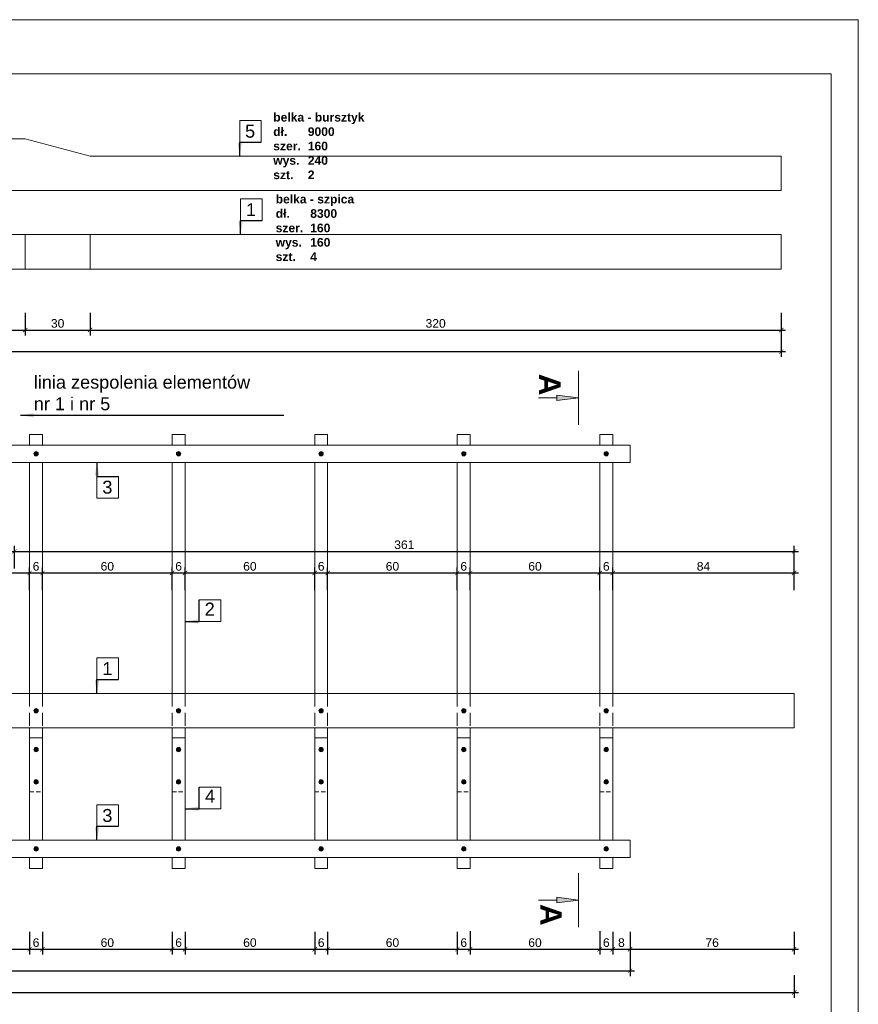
# Model space of a CAD drawing. Header units: millimetres. Extents: x -80660 to 263001, y 590205 to 619905.
# Tile 45 of 64: x 123769 to 127652, y 615344 to 619905. Entities that reach past the tile are written whole.
import ezdxf

# ---------------------------------------------------------------- set-up
doc = ezdxf.new("R2010")
doc.units = ezdxf.units.MM
doc.linetypes.add('DASHEDX2', pattern=[1.5, 1, -0.5])
doc.layers.add('l.c.9', color=3, linetype='Continuous', lineweight=9)
doc.layers.add('l.k.k. 5', color=4, linetype='DASHEDX2', lineweight=5)
doc.styles.add('styl1', font='arial.ttf')
doc.dimstyles.new('stefan', dxfattribs={"dimtxt": 80, "dimasz": 60, "dimexe": 35, "dimexo": 0, "dimgap": 10, "dimtad": 1, "dimdec": 1, "dimlfac": 0.1, "dimtxsty": 'styl1', "dimblk": 'ARCHTICK', "dimcen": 2.5, "dimdle": 25, "dimadec": 0, "dimazin": 0, "dimtfac": 1, "dimtdec": 1, "dimtmove": 0, "dimatfit": 3, "dimfxl": 1, "dimarcsym": 0})
doc.dimstyles.new('stefan - 1', dxfattribs={"dimtxt": 40, "dimasz": 20, "dimexe": 25, "dimexo": 20, "dimgap": 10, "dimtad": 1, "dimdec": 1, "dimlfac": 0.1, "dimtxsty": 'styl1', "dimblk": 'ARCHTICK', "dimcen": 2.5, "dimdle": 20, "dimadec": 0, "dimazin": 0, "dimtfac": 1, "dimtdec": 1, "dimtmove": 0, "dimatfit": 3, "dimfxl": 1, "dimarcsym": 0})

# ---------------------------------------------------------------- blocks, each defined once
blk = doc.blocks.new('_ArchTick')
at = {"color": 0, "const_width": 0.15}
blk.add_lwpolyline([(-0.5, -0.5), (0.5, 0.5)], dxfattribs=at)
blk = doc.blocks.new('*D591')
at = {"layer": 'Defpoints', "color": 0}
for p in [(125794.8, 617342.2), (125194.8, 617242.2), (125794.8, 617242.2)]:
    blk.add_point(p, dxfattribs=at)
at = {"layer": 'l.c.9', "color": 0, "lineweight": -2}
for p, q in [((125194.8, 617262.2), (125194.8, 617367.2)), ((125794.8, 617262.2), (125794.8, 617367.2)), ((125174.8, 617342.2), (125814.8, 617342.2))]:
    blk.add_line(p, q, dxfattribs=at)
at = {"layer": 'l.c.9', "color": 0, "lineweight": -2, "xscale": 20, "yscale": 20, "zscale": 20, "rotation": 180}
blk.add_blockref('_ArchTick', (125194.8, 617342.2), dxfattribs=at)
at = {"layer": 'l.c.9', "color": 0, "lineweight": -2, "xscale": 20, "yscale": 20, "zscale": 20}
blk.add_blockref('_ArchTick', (125794.8, 617342.2), dxfattribs=at)
at = {"layer": 'l.c.9', "color": 0, "insert": (125494.8, 617372.6), "char_height": 40, "attachment_point": 5, "style": 'styl1'}
blk.add_mtext('60', dxfattribs=at)
blk = doc.blocks.new('*D585')
at = {"layer": 'Defpoints', "color": 0}
for p in [(125194.8, 615699.4), (125794.8, 615699.4), (125794.8, 615599.4)]:
    blk.add_point(p, dxfattribs=at)
at = {"layer": 'l.c.9', "color": 0, "lineweight": -2}
for p, q in [((125194.8, 615679.4), (125194.8, 615574.4)), ((125794.8, 615679.4), (125794.8, 615574.4)), ((125174.8, 615599.4), (125814.8, 615599.4))]:
    blk.add_line(p, q, dxfattribs=at)
at = {"layer": 'l.c.9', "color": 0, "lineweight": -2, "xscale": 20, "yscale": 20, "zscale": 20, "rotation": 180}
blk.add_blockref('_ArchTick', (125194.8, 615599.4), dxfattribs=at)
at = {"layer": 'l.c.9', "color": 0, "lineweight": -2, "xscale": 20, "yscale": 20, "zscale": 20}
blk.add_blockref('_ArchTick', (125794.8, 615599.4), dxfattribs=at)
at = {"layer": 'l.c.9', "color": 0, "insert": (125494.8, 615629.8), "char_height": 40, "attachment_point": 5, "style": 'styl1'}
blk.add_mtext('60', dxfattribs=at)
blk = doc.blocks.new('*D529')
at = {"layer": 'Defpoints', "color": 0}
for p in [(124094.8, 618567.3), (127294.8, 618567.3), (127294.8, 618467.3)]:
    blk.add_point(p, dxfattribs=at)
at = {"layer": 'l.c.9', "color": 0, "lineweight": -2}
for p, q in [((124094.8, 618547.3), (124094.8, 618442.3)), ((127294.8, 618547.3), (127294.8, 618442.3)), ((124074.8, 618467.3), (127314.8, 618467.3))]:
    blk.add_line(p, q, dxfattribs=at)
at = {"layer": 'l.c.9', "color": 0, "lineweight": -2, "xscale": 20, "yscale": 20, "zscale": 20, "rotation": 180}
blk.add_blockref('_ArchTick', (124094.8, 618467.3), dxfattribs=at)
at = {"layer": 'l.c.9', "color": 0, "lineweight": -2, "xscale": 20, "yscale": 20, "zscale": 20}
blk.add_blockref('_ArchTick', (127294.8, 618467.3), dxfattribs=at)
at = {"layer": 'l.c.9', "color": 0, "insert": (125694.8, 618497.7), "char_height": 40, "attachment_point": 5, "style": 'styl1'}
blk.add_mtext('320', dxfattribs=at)
blk = doc.blocks.new('*D528')
at = {"layer": 'Defpoints', "color": 0}
for p in [(118294.8, 618467.3), (127294.8, 618467.3), (127294.8, 618367.3)]:
    blk.add_point(p, dxfattribs=at)
at = {"layer": 'l.c.9', "color": 0, "lineweight": -2}
for p, q in [((118294.8, 618447.3), (118294.8, 618342.3)), ((127294.8, 618447.3), (127294.8, 618342.3)), ((118274.8, 618367.3), (127314.8, 618367.3))]:
    blk.add_line(p, q, dxfattribs=at)
at = {"layer": 'l.c.9', "color": 0, "lineweight": -2, "xscale": 20, "yscale": 20, "zscale": 20, "rotation": 180}
blk.add_blockref('_ArchTick', (118294.8, 618367.3), dxfattribs=at)
at = {"layer": 'l.c.9', "color": 0, "lineweight": -2, "xscale": 20, "yscale": 20, "zscale": 20}
blk.add_blockref('_ArchTick', (127294.8, 618367.3), dxfattribs=at)
at = {"layer": 'l.c.9', "color": 0, "insert": (122794.8, 618397.7), "char_height": 40, "attachment_point": 5, "style": 'styl1'}
blk.add_mtext('900', dxfattribs=at)
blk = doc.blocks.new('*D526')
at = {"layer": 'Defpoints', "color": 0}
for p in [(127354.8, 617442.2), (123744.8, 617342.2), (127354.8, 617342.2)]:
    blk.add_point(p, dxfattribs=at)
at = {"layer": 'l.c.9', "color": 0, "lineweight": -2}
for p, q in [((123744.8, 617362.2), (123744.8, 617467.2)), ((127354.8, 617362.2), (127354.8, 617467.2)), ((123724.8, 617442.2), (127374.8, 617442.2))]:
    blk.add_line(p, q, dxfattribs=at)
at = {"layer": 'l.c.9', "color": 0, "lineweight": -2, "xscale": 20, "yscale": 20, "zscale": 20, "rotation": 180}
blk.add_blockref('_ArchTick', (123744.8, 617442.2), dxfattribs=at)
at = {"layer": 'l.c.9', "color": 0, "lineweight": -2, "xscale": 20, "yscale": 20, "zscale": 20}
blk.add_blockref('_ArchTick', (127354.8, 617442.2), dxfattribs=at)
at = {"layer": 'l.c.9', "color": 0, "insert": (125549.8, 617472.6), "char_height": 40, "attachment_point": 5, "style": 'styl1'}
blk.add_mtext('361', dxfattribs=at)
blk = doc.blocks.new('*D524')
at = {"layer": 'Defpoints', "color": 0}
for p in [(119044.8, 615599.4), (126594.8, 615599.4), (126594.8, 615499.4)]:
    blk.add_point(p, dxfattribs=at)
at = {"layer": 'l.c.9', "color": 0, "lineweight": -2}
for p, q in [((119044.8, 615579.4), (119044.8, 615474.4)), ((126594.8, 615579.4), (126594.8, 615474.4)), ((119024.8, 615499.4), (126614.8, 615499.4))]:
    blk.add_line(p, q, dxfattribs=at)
at = {"layer": 'l.c.9', "color": 0, "lineweight": -2, "xscale": 20, "yscale": 20, "zscale": 20, "rotation": 180}
blk.add_blockref('_ArchTick', (119044.8, 615499.4), dxfattribs=at)
at = {"layer": 'l.c.9', "color": 0, "lineweight": -2, "xscale": 20, "yscale": 20, "zscale": 20}
blk.add_blockref('_ArchTick', (126594.8, 615499.4), dxfattribs=at)
at = {"layer": 'l.c.9', "color": 0, "insert": (122819.8, 615529.8), "char_height": 40, "attachment_point": 5, "style": 'styl1'}
blk.add_mtext('755', dxfattribs=at)
blk = doc.blocks.new('*D523')
at = {"layer": 'Defpoints', "color": 0}
for p in [(119044.8, 615499.4), (127354.8, 615499.4), (127354.8, 615399.4)]:
    blk.add_point(p, dxfattribs=at)
at = {"layer": 'l.c.9', "color": 0, "lineweight": -2}
for p, q in [((119044.8, 615479.4), (119044.8, 615374.4)), ((127354.8, 615479.4), (127354.8, 615374.4)), ((119024.8, 615399.4), (127374.8, 615399.4))]:
    blk.add_line(p, q, dxfattribs=at)
at = {"layer": 'l.c.9', "color": 0, "lineweight": -2, "xscale": 20, "yscale": 20, "zscale": 20, "rotation": 180}
blk.add_blockref('_ArchTick', (119044.8, 615399.4), dxfattribs=at)
at = {"layer": 'l.c.9', "color": 0, "lineweight": -2, "xscale": 20, "yscale": 20, "zscale": 20}
blk.add_blockref('_ArchTick', (127354.8, 615399.4), dxfattribs=at)
at = {"layer": 'l.c.9', "color": 0, "insert": (123199.8, 615429.8), "char_height": 40, "attachment_point": 5, "style": 'styl1'}
blk.add_mtext('831', dxfattribs=at)
blk = doc.blocks.new('*D595')
at = {"layer": 'Defpoints', "color": 0}
for p in [(123814.8, 617342.2), (123214.8, 617244.7), (123814.8, 617244.7)]:
    blk.add_point(p, dxfattribs=at)
at = {"layer": 'l.c.9', "color": 0, "lineweight": -2}
for p, q in [((123214.8, 617264.7), (123214.8, 617367.2)), ((123814.8, 617264.7), (123814.8, 617367.2)), ((123194.8, 617342.2), (123834.8, 617342.2))]:
    blk.add_line(p, q, dxfattribs=at)
at = {"layer": 'l.c.9', "color": 0, "lineweight": -2, "xscale": 20, "yscale": 20, "zscale": 20, "rotation": 180}
blk.add_blockref('_ArchTick', (123214.8, 617342.2), dxfattribs=at)
at = {"layer": 'l.c.9', "color": 0, "lineweight": -2, "xscale": 20, "yscale": 20, "zscale": 20}
blk.add_blockref('_ArchTick', (123814.8, 617342.2), dxfattribs=at)
at = {"layer": 'l.c.9', "color": 0, "insert": (123514.8, 617372.6), "char_height": 40, "attachment_point": 5, "style": 'styl1'}
blk.add_mtext('60', dxfattribs=at)
blk = doc.blocks.new('*D594')
at = {"layer": 'Defpoints', "color": 0}
for p in [(124534.8, 617342.2), (124474.8, 617242.2), (124534.8, 617242.2)]:
    blk.add_point(p, dxfattribs=at)
at = {"layer": 'l.c.9', "color": 0, "lineweight": -2}
for p, q in [((124474.8, 617262.2), (124474.8, 617367.2)), ((124534.8, 617262.2), (124534.8, 617367.2)), ((124454.8, 617342.2), (124554.8, 617342.2))]:
    blk.add_line(p, q, dxfattribs=at)
at = {"layer": 'l.c.9', "color": 0, "lineweight": -2, "xscale": 20, "yscale": 20, "zscale": 20, "rotation": 180}
blk.add_blockref('_ArchTick', (124474.8, 617342.2), dxfattribs=at)
at = {"layer": 'l.c.9', "color": 0, "lineweight": -2, "xscale": 20, "yscale": 20, "zscale": 20}
blk.add_blockref('_ArchTick', (124534.8, 617342.2), dxfattribs=at)
at = {"layer": 'l.c.9', "color": 0, "insert": (124504.8, 617372.6), "char_height": 40, "attachment_point": 5, "style": 'styl1'}
blk.add_mtext('6', dxfattribs=at)
blk = doc.blocks.new('*D593')
at = {"layer": 'Defpoints', "color": 0}
for p in [(125134.8, 617342.2), (124534.8, 617242.2), (125134.8, 617242.2)]:
    blk.add_point(p, dxfattribs=at)
at = {"layer": 'l.c.9', "color": 0, "lineweight": -2}
for p, q in [((124534.8, 617262.2), (124534.8, 617367.2)), ((125134.8, 617262.2), (125134.8, 617367.2)), ((124514.8, 617342.2), (125154.8, 617342.2))]:
    blk.add_line(p, q, dxfattribs=at)
at = {"layer": 'l.c.9', "color": 0, "lineweight": -2, "xscale": 20, "yscale": 20, "zscale": 20, "rotation": 180}
blk.add_blockref('_ArchTick', (124534.8, 617342.2), dxfattribs=at)
at = {"layer": 'l.c.9', "color": 0, "lineweight": -2, "xscale": 20, "yscale": 20, "zscale": 20}
blk.add_blockref('_ArchTick', (125134.8, 617342.2), dxfattribs=at)
at = {"layer": 'l.c.9', "color": 0, "insert": (124834.8, 617372.6), "char_height": 40, "attachment_point": 5, "style": 'styl1'}
blk.add_mtext('60', dxfattribs=at)
blk = doc.blocks.new('*D592')
at = {"layer": 'Defpoints', "color": 0}
for p in [(125194.8, 617342.2), (125134.8, 617242.2), (125194.8, 617242.2)]:
    blk.add_point(p, dxfattribs=at)
at = {"layer": 'l.c.9', "color": 0, "lineweight": -2}
for p, q in [((125134.8, 617262.2), (125134.8, 617367.2)), ((125194.8, 617262.2), (125194.8, 617367.2)), ((125114.8, 617342.2), (125214.8, 617342.2))]:
    blk.add_line(p, q, dxfattribs=at)
at = {"layer": 'l.c.9', "color": 0, "lineweight": -2, "xscale": 20, "yscale": 20, "zscale": 20, "rotation": 180}
blk.add_blockref('_ArchTick', (125134.8, 617342.2), dxfattribs=at)
at = {"layer": 'l.c.9', "color": 0, "lineweight": -2, "xscale": 20, "yscale": 20, "zscale": 20}
blk.add_blockref('_ArchTick', (125194.8, 617342.2), dxfattribs=at)
at = {"layer": 'l.c.9', "color": 0, "insert": (125164.8, 617372.6), "char_height": 40, "attachment_point": 5, "style": 'styl1'}
blk.add_mtext('6', dxfattribs=at)
blk = doc.blocks.new('*D588')
at = {"layer": 'Defpoints', "color": 0}
for p in [(124474.8, 615699.4), (124534.8, 615699.4), (124534.8, 615599.4)]:
    blk.add_point(p, dxfattribs=at)
at = {"layer": 'l.c.9', "color": 0, "lineweight": -2}
for p, q in [((124474.8, 615679.4), (124474.8, 615574.4)), ((124534.8, 615679.4), (124534.8, 615574.4)), ((124454.8, 615599.4), (124554.8, 615599.4))]:
    blk.add_line(p, q, dxfattribs=at)
at = {"layer": 'l.c.9', "color": 0, "lineweight": -2, "xscale": 20, "yscale": 20, "zscale": 20, "rotation": 180}
blk.add_blockref('_ArchTick', (124474.8, 615599.4), dxfattribs=at)
at = {"layer": 'l.c.9', "color": 0, "lineweight": -2, "xscale": 20, "yscale": 20, "zscale": 20}
blk.add_blockref('_ArchTick', (124534.8, 615599.4), dxfattribs=at)
at = {"layer": 'l.c.9', "color": 0, "insert": (124504.8, 615629.8), "char_height": 40, "attachment_point": 5, "style": 'styl1'}
blk.add_mtext('6', dxfattribs=at)
blk = doc.blocks.new('*D587')
at = {"layer": 'Defpoints', "color": 0}
for p in [(124534.8, 615699.4), (125134.8, 615699.4), (125134.8, 615599.4)]:
    blk.add_point(p, dxfattribs=at)
at = {"layer": 'l.c.9', "color": 0, "lineweight": -2}
for p, q in [((124534.8, 615679.4), (124534.8, 615574.4)), ((125134.8, 615679.4), (125134.8, 615574.4)), ((124514.8, 615599.4), (125154.8, 615599.4))]:
    blk.add_line(p, q, dxfattribs=at)
at = {"layer": 'l.c.9', "color": 0, "lineweight": -2, "xscale": 20, "yscale": 20, "zscale": 20, "rotation": 180}
blk.add_blockref('_ArchTick', (124534.8, 615599.4), dxfattribs=at)
at = {"layer": 'l.c.9', "color": 0, "lineweight": -2, "xscale": 20, "yscale": 20, "zscale": 20}
blk.add_blockref('_ArchTick', (125134.8, 615599.4), dxfattribs=at)
at = {"layer": 'l.c.9', "color": 0, "insert": (124834.8, 615629.8), "char_height": 40, "attachment_point": 5, "style": 'styl1'}
blk.add_mtext('60', dxfattribs=at)
blk = doc.blocks.new('*D586')
at = {"layer": 'Defpoints', "color": 0}
for p in [(125134.8, 615699.4), (125194.8, 615699.4), (125194.8, 615599.4)]:
    blk.add_point(p, dxfattribs=at)
at = {"layer": 'l.c.9', "color": 0, "lineweight": -2}
for p, q in [((125134.8, 615679.4), (125134.8, 615574.4)), ((125194.8, 615679.4), (125194.8, 615574.4)), ((125114.8, 615599.4), (125214.8, 615599.4))]:
    blk.add_line(p, q, dxfattribs=at)
at = {"layer": 'l.c.9', "color": 0, "lineweight": -2, "xscale": 20, "yscale": 20, "zscale": 20, "rotation": 180}
blk.add_blockref('_ArchTick', (125134.8, 615599.4), dxfattribs=at)
at = {"layer": 'l.c.9', "color": 0, "lineweight": -2, "xscale": 20, "yscale": 20, "zscale": 20}
blk.add_blockref('_ArchTick', (125194.8, 615599.4), dxfattribs=at)
at = {"layer": 'l.c.9', "color": 0, "insert": (125164.8, 615629.8), "char_height": 40, "attachment_point": 5, "style": 'styl1'}
blk.add_mtext('6', dxfattribs=at)
blk = doc.blocks.new('*D580')
at = {"layer": 'Defpoints', "color": 0}
for p in [(121794.8, 618567.3), (123794.8, 618567.3), (123794.8, 618467.3)]:
    blk.add_point(p, dxfattribs=at)
at = {"layer": 'l.c.9', "color": 0, "lineweight": -2}
for p, q in [((121794.8, 618547.3), (121794.8, 618442.3)), ((123794.8, 618547.3), (123794.8, 618442.3)), ((121774.8, 618467.3), (123814.8, 618467.3))]:
    blk.add_line(p, q, dxfattribs=at)
at = {"layer": 'l.c.9', "color": 0, "lineweight": -2, "xscale": 20, "yscale": 20, "zscale": 20, "rotation": 180}
blk.add_blockref('_ArchTick', (121794.8, 618467.3), dxfattribs=at)
at = {"layer": 'l.c.9', "color": 0, "lineweight": -2, "xscale": 20, "yscale": 20, "zscale": 20}
blk.add_blockref('_ArchTick', (123794.8, 618467.3), dxfattribs=at)
at = {"layer": 'l.c.9', "color": 0, "insert": (122794.8, 618497.7), "char_height": 40, "attachment_point": 5, "style": 'styl1'}
blk.add_mtext('200', dxfattribs=at)
blk = doc.blocks.new('*D579')
at = {"layer": 'Defpoints', "color": 0}
for p in [(123794.8, 618567.3), (124094.8, 618567.3), (124094.8, 618467.3)]:
    blk.add_point(p, dxfattribs=at)
at = {"layer": 'l.c.9', "color": 0, "lineweight": -2}
for p, q in [((123794.8, 618547.3), (123794.8, 618442.3)), ((124094.8, 618547.3), (124094.8, 618442.3)), ((123774.8, 618467.3), (124114.8, 618467.3))]:
    blk.add_line(p, q, dxfattribs=at)
at = {"layer": 'l.c.9', "color": 0, "lineweight": -2, "xscale": 20, "yscale": 20, "zscale": 20, "rotation": 180}
blk.add_blockref('_ArchTick', (123794.8, 618467.3), dxfattribs=at)
at = {"layer": 'l.c.9', "color": 0, "lineweight": -2, "xscale": 20, "yscale": 20, "zscale": 20}
blk.add_blockref('_ArchTick', (124094.8, 618467.3), dxfattribs=at)
at = {"layer": 'l.c.9', "color": 0, "insert": (123944.8, 618497.7), "char_height": 40, "attachment_point": 5, "style": 'styl1'}
blk.add_mtext('30', dxfattribs=at)
blk = doc.blocks.new('*D569')
at = {"layer": 'Defpoints', "color": 0}
for p in [(123874.8, 617342.2), (123814.8, 617242.2), (123874.8, 617242.2)]:
    blk.add_point(p, dxfattribs=at)
at = {"layer": 'l.c.9', "color": 0, "lineweight": -2}
for p, q in [((123814.8, 617262.2), (123814.8, 617367.2)), ((123874.8, 617262.2), (123874.8, 617367.2)), ((123794.8, 617342.2), (123894.8, 617342.2))]:
    blk.add_line(p, q, dxfattribs=at)
at = {"layer": 'l.c.9', "color": 0, "lineweight": -2, "xscale": 20, "yscale": 20, "zscale": 20, "rotation": 180}
blk.add_blockref('_ArchTick', (123814.8, 617342.2), dxfattribs=at)
at = {"layer": 'l.c.9', "color": 0, "lineweight": -2, "xscale": 20, "yscale": 20, "zscale": 20}
blk.add_blockref('_ArchTick', (123874.8, 617342.2), dxfattribs=at)
at = {"layer": 'l.c.9', "color": 0, "insert": (123844.8, 617372.6), "char_height": 40, "attachment_point": 5, "style": 'styl1'}
blk.add_mtext('6', dxfattribs=at)
blk = doc.blocks.new('*D561')
at = {"layer": 'Defpoints', "color": 0}
for p in [(123214.8, 615699.4), (123814.8, 615699.4), (123814.8, 615599.4)]:
    blk.add_point(p, dxfattribs=at)
at = {"layer": 'l.c.9', "color": 0, "lineweight": -2}
for p, q in [((123214.8, 615679.4), (123214.8, 615574.4)), ((123814.8, 615679.4), (123814.8, 615574.4)), ((123194.8, 615599.4), (123834.8, 615599.4))]:
    blk.add_line(p, q, dxfattribs=at)
at = {"layer": 'l.c.9', "color": 0, "lineweight": -2, "xscale": 20, "yscale": 20, "zscale": 20, "rotation": 180}
blk.add_blockref('_ArchTick', (123214.8, 615599.4), dxfattribs=at)
at = {"layer": 'l.c.9', "color": 0, "lineweight": -2, "xscale": 20, "yscale": 20, "zscale": 20}
blk.add_blockref('_ArchTick', (123814.8, 615599.4), dxfattribs=at)
at = {"layer": 'l.c.9', "color": 0, "insert": (123514.8, 615629.8), "char_height": 40, "attachment_point": 5, "style": 'styl1'}
blk.add_mtext('60', dxfattribs=at)
blk = doc.blocks.new('*D560')
at = {"layer": 'Defpoints', "color": 0}
for p in [(123814.8, 615699.4), (123874.8, 615699.4), (123874.8, 615599.4)]:
    blk.add_point(p, dxfattribs=at)
at = {"layer": 'l.c.9', "color": 0, "lineweight": -2}
for p, q in [((123814.8, 615679.4), (123814.8, 615574.4)), ((123874.8, 615679.4), (123874.8, 615574.4)), ((123794.8, 615599.4), (123894.8, 615599.4))]:
    blk.add_line(p, q, dxfattribs=at)
at = {"layer": 'l.c.9', "color": 0, "lineweight": -2, "xscale": 20, "yscale": 20, "zscale": 20, "rotation": 180}
blk.add_blockref('_ArchTick', (123814.8, 615599.4), dxfattribs=at)
at = {"layer": 'l.c.9', "color": 0, "lineweight": -2, "xscale": 20, "yscale": 20, "zscale": 20}
blk.add_blockref('_ArchTick', (123874.8, 615599.4), dxfattribs=at)
at = {"layer": 'l.c.9', "color": 0, "insert": (123844.8, 615629.8), "char_height": 40, "attachment_point": 5, "style": 'styl1'}
blk.add_mtext('6', dxfattribs=at)
blk = doc.blocks.new('*D527')
at = {"layer": 'Defpoints', "color": 0}
for p in [(124474.8, 617342.2), (123874.8, 617242.2), (124474.8, 617242.2)]:
    blk.add_point(p, dxfattribs=at)
at = {"layer": 'l.c.9', "color": 0, "lineweight": -2}
for p, q in [((123874.8, 617262.2), (123874.8, 617367.2)), ((124474.8, 617262.2), (124474.8, 617367.2)), ((123854.8, 617342.2), (124494.8, 617342.2))]:
    blk.add_line(p, q, dxfattribs=at)
at = {"layer": 'l.c.9', "color": 0, "lineweight": -2, "xscale": 20, "yscale": 20, "zscale": 20, "rotation": 180}
blk.add_blockref('_ArchTick', (123874.8, 617342.2), dxfattribs=at)
at = {"layer": 'l.c.9', "color": 0, "lineweight": -2, "xscale": 20, "yscale": 20, "zscale": 20}
blk.add_blockref('_ArchTick', (124474.8, 617342.2), dxfattribs=at)
at = {"layer": 'l.c.9', "color": 0, "insert": (124174.8, 617372.6), "char_height": 40, "attachment_point": 5, "style": 'styl1'}
blk.add_mtext('60', dxfattribs=at)
blk = doc.blocks.new('*D525')
at = {"layer": 'Defpoints', "color": 0}
for p in [(123874.8, 615699.4), (124474.8, 615699.4), (124474.8, 615599.4)]:
    blk.add_point(p, dxfattribs=at)
at = {"layer": 'l.c.9', "color": 0, "lineweight": -2}
for p, q in [((123874.8, 615679.4), (123874.8, 615574.4)), ((124474.8, 615679.4), (124474.8, 615574.4)), ((123854.8, 615599.4), (124494.8, 615599.4))]:
    blk.add_line(p, q, dxfattribs=at)
at = {"layer": 'l.c.9', "color": 0, "lineweight": -2, "xscale": 20, "yscale": 20, "zscale": 20, "rotation": 180}
blk.add_blockref('_ArchTick', (123874.8, 615599.4), dxfattribs=at)
at = {"layer": 'l.c.9', "color": 0, "lineweight": -2, "xscale": 20, "yscale": 20, "zscale": 20}
blk.add_blockref('_ArchTick', (124474.8, 615599.4), dxfattribs=at)
at = {"layer": 'l.c.9', "color": 0, "insert": (124174.8, 615629.8), "char_height": 40, "attachment_point": 5, "style": 'styl1'}
blk.add_mtext('60', dxfattribs=at)
blk = doc.blocks.new('*D590')
at = {"layer": 'Defpoints', "color": 0}
for p in [(125854.8, 617342.2), (125794.8, 617242.2), (125854.8, 617242.2)]:
    blk.add_point(p, dxfattribs=at)
at = {"layer": 'l.c.9', "color": 0, "lineweight": -2}
for p, q in [((125794.8, 617262.2), (125794.8, 617367.2)), ((125854.8, 617262.2), (125854.8, 617367.2)), ((125774.8, 617342.2), (125874.8, 617342.2))]:
    blk.add_line(p, q, dxfattribs=at)
at = {"layer": 'l.c.9', "color": 0, "lineweight": -2, "xscale": 20, "yscale": 20, "zscale": 20, "rotation": 180}
blk.add_blockref('_ArchTick', (125794.8, 617342.2), dxfattribs=at)
at = {"layer": 'l.c.9', "color": 0, "lineweight": -2, "xscale": 20, "yscale": 20, "zscale": 20}
blk.add_blockref('_ArchTick', (125854.8, 617342.2), dxfattribs=at)
at = {"layer": 'l.c.9', "color": 0, "insert": (125824.8, 617372.6), "char_height": 40, "attachment_point": 5, "style": 'styl1'}
blk.add_mtext('6', dxfattribs=at)
blk = doc.blocks.new('*D589')
at = {"layer": 'Defpoints', "color": 0}
for p in [(126454.8, 617342.2), (125854.8, 617242.2), (126454.8, 617242.2)]:
    blk.add_point(p, dxfattribs=at)
at = {"layer": 'l.c.9', "color": 0, "lineweight": -2}
for p, q in [((125854.8, 617262.2), (125854.8, 617367.2)), ((126454.8, 617262.2), (126454.8, 617367.2)), ((125834.8, 617342.2), (126474.8, 617342.2))]:
    blk.add_line(p, q, dxfattribs=at)
at = {"layer": 'l.c.9', "color": 0, "lineweight": -2, "xscale": 20, "yscale": 20, "zscale": 20, "rotation": 180}
blk.add_blockref('_ArchTick', (125854.8, 617342.2), dxfattribs=at)
at = {"layer": 'l.c.9', "color": 0, "lineweight": -2, "xscale": 20, "yscale": 20, "zscale": 20}
blk.add_blockref('_ArchTick', (126454.8, 617342.2), dxfattribs=at)
at = {"layer": 'l.c.9', "color": 0, "insert": (126154.8, 617372.6), "char_height": 40, "attachment_point": 5, "style": 'styl1'}
blk.add_mtext('60', dxfattribs=at)
blk = doc.blocks.new('*D584')
at = {"layer": 'Defpoints', "color": 0}
for p in [(126454.8, 615699.4), (126514.8, 615699.4), (126514.8, 615599.4)]:
    blk.add_point(p, dxfattribs=at)
at = {"layer": 'l.c.9', "color": 0, "lineweight": -2}
for p, q in [((126454.8, 615679.4), (126454.8, 615574.4)), ((126514.8, 615679.4), (126514.8, 615574.4)), ((126434.8, 615599.4), (126534.8, 615599.4))]:
    blk.add_line(p, q, dxfattribs=at)
at = {"layer": 'l.c.9', "color": 0, "lineweight": -2, "xscale": 20, "yscale": 20, "zscale": 20, "rotation": 180}
blk.add_blockref('_ArchTick', (126454.8, 615599.4), dxfattribs=at)
at = {"layer": 'l.c.9', "color": 0, "lineweight": -2, "xscale": 20, "yscale": 20, "zscale": 20}
blk.add_blockref('_ArchTick', (126514.8, 615599.4), dxfattribs=at)
at = {"layer": 'l.c.9', "color": 0, "insert": (126484.8, 615629.8), "char_height": 40, "attachment_point": 5, "style": 'styl1'}
blk.add_mtext('6', dxfattribs=at)
blk = doc.blocks.new('*D583')
at = {"layer": 'Defpoints', "color": 0}
for p in [(126514.8, 615699.4), (126594.8, 615699.4), (126594.8, 615599.4)]:
    blk.add_point(p, dxfattribs=at)
at = {"layer": 'l.c.9', "color": 0, "lineweight": -2}
for p, q in [((126514.8, 615679.4), (126514.8, 615574.4)), ((126594.8, 615679.4), (126594.8, 615574.4)), ((126494.8, 615599.4), (126614.8, 615599.4))]:
    blk.add_line(p, q, dxfattribs=at)
at = {"layer": 'l.c.9', "color": 0, "lineweight": -2, "xscale": 20, "yscale": 20, "zscale": 20, "rotation": 180}
blk.add_blockref('_ArchTick', (126514.8, 615599.4), dxfattribs=at)
at = {"layer": 'l.c.9', "color": 0, "lineweight": -2, "xscale": 20, "yscale": 20, "zscale": 20}
blk.add_blockref('_ArchTick', (126594.8, 615599.4), dxfattribs=at)
at = {"layer": 'l.c.9', "color": 0, "insert": (126554.8, 615629.8), "char_height": 40, "attachment_point": 5, "style": 'styl1'}
blk.add_mtext('8', dxfattribs=at)
blk = doc.blocks.new('*D582')
at = {"layer": 'Defpoints', "color": 0}
for p in [(126594.8, 615699.4), (127354.8, 615699.4), (127354.8, 615599.4)]:
    blk.add_point(p, dxfattribs=at)
at = {"layer": 'l.c.9', "color": 0, "lineweight": -2}
for p, q in [((126594.8, 615679.4), (126594.8, 615574.4)), ((127354.8, 615679.4), (127354.8, 615574.4)), ((126574.8, 615599.4), (127374.8, 615599.4))]:
    blk.add_line(p, q, dxfattribs=at)
at = {"layer": 'l.c.9', "color": 0, "lineweight": -2, "xscale": 20, "yscale": 20, "zscale": 20, "rotation": 180}
blk.add_blockref('_ArchTick', (126594.8, 615599.4), dxfattribs=at)
at = {"layer": 'l.c.9', "color": 0, "lineweight": -2, "xscale": 20, "yscale": 20, "zscale": 20}
blk.add_blockref('_ArchTick', (127354.8, 615599.4), dxfattribs=at)
at = {"layer": 'l.c.9', "color": 0, "insert": (126974.8, 615629.8), "char_height": 40, "attachment_point": 5, "style": 'styl1'}
blk.add_mtext('76', dxfattribs=at)
blk = doc.blocks.new('*D597')
at = {"layer": 'Defpoints', "color": 0}
for p in [(126514.8, 617342.2), (126454.8, 617242.2), (126514.8, 617242.2)]:
    blk.add_point(p, dxfattribs=at)
at = {"layer": 'l.c.9', "color": 0, "lineweight": -2}
for p, q in [((126454.8, 617262.2), (126454.8, 617367.2)), ((126514.8, 617262.2), (126514.8, 617367.2)), ((126434.8, 617342.2), (126534.8, 617342.2))]:
    blk.add_line(p, q, dxfattribs=at)
at = {"layer": 'l.c.9', "color": 0, "lineweight": -2, "xscale": 20, "yscale": 20, "zscale": 20, "rotation": 180}
blk.add_blockref('_ArchTick', (126454.8, 617342.2), dxfattribs=at)
at = {"layer": 'l.c.9', "color": 0, "lineweight": -2, "xscale": 20, "yscale": 20, "zscale": 20}
blk.add_blockref('_ArchTick', (126514.8, 617342.2), dxfattribs=at)
at = {"layer": 'l.c.9', "color": 0, "insert": (126484.8, 617372.6), "char_height": 40, "attachment_point": 5, "style": 'styl1'}
blk.add_mtext('6', dxfattribs=at)
blk = doc.blocks.new('*D598')
at = {"layer": 'Defpoints', "color": 0}
for p in [(125794.8, 615699.4), (125854.8, 615702.3), (125854.8, 615599.4)]:
    blk.add_point(p, dxfattribs=at)
at = {"layer": 'l.c.9', "color": 0, "lineweight": -2}
for p, q in [((125794.8, 615679.4), (125794.8, 615574.4)), ((125854.8, 615682.3), (125854.8, 615574.4)), ((125774.8, 615599.4), (125874.8, 615599.4))]:
    blk.add_line(p, q, dxfattribs=at)
at = {"layer": 'l.c.9', "color": 0, "lineweight": -2, "xscale": 20, "yscale": 20, "zscale": 20, "rotation": 180}
blk.add_blockref('_ArchTick', (125794.8, 615599.4), dxfattribs=at)
at = {"layer": 'l.c.9', "color": 0, "lineweight": -2, "xscale": 20, "yscale": 20, "zscale": 20}
blk.add_blockref('_ArchTick', (125854.8, 615599.4), dxfattribs=at)
at = {"layer": 'l.c.9', "color": 0, "insert": (125824.8, 615629.8), "char_height": 40, "attachment_point": 5, "style": 'styl1'}
blk.add_mtext('6', dxfattribs=at)
blk = doc.blocks.new('*D599')
at = {"layer": 'Defpoints', "color": 0}
for p in [(125854.8, 615702.3), (126454.8, 615702.3), (126454.8, 615599.4)]:
    blk.add_point(p, dxfattribs=at)
at = {"layer": 'l.c.9', "color": 0, "lineweight": -2}
for p, q in [((125854.8, 615682.3), (125854.8, 615574.4)), ((126454.8, 615682.3), (126454.8, 615574.4)), ((125834.8, 615599.4), (126474.8, 615599.4))]:
    blk.add_line(p, q, dxfattribs=at)
at = {"layer": 'l.c.9', "color": 0, "lineweight": -2, "xscale": 20, "yscale": 20, "zscale": 20, "rotation": 180}
blk.add_blockref('_ArchTick', (125854.8, 615599.4), dxfattribs=at)
at = {"layer": 'l.c.9', "color": 0, "lineweight": -2, "xscale": 20, "yscale": 20, "zscale": 20}
blk.add_blockref('_ArchTick', (126454.8, 615599.4), dxfattribs=at)
at = {"layer": 'l.c.9', "color": 0, "insert": (126154.8, 615629.8), "char_height": 40, "attachment_point": 5, "style": 'styl1'}
blk.add_mtext('60', dxfattribs=at)
blk = doc.blocks.new('*D600')
at = {"layer": 'Defpoints', "color": 0}
for p in [(127354.8, 617342.2), (126514.8, 617242.2), (127354.8, 617241.8)]:
    blk.add_point(p, dxfattribs=at)
at = {"layer": 'l.c.9', "color": 0, "lineweight": -2}
for p, q in [((126514.8, 617262.2), (126514.8, 617367.2)), ((127354.8, 617261.8), (127354.8, 617367.2)), ((126494.8, 617342.2), (127374.8, 617342.2))]:
    blk.add_line(p, q, dxfattribs=at)
at = {"layer": 'l.c.9', "color": 0, "lineweight": -2, "xscale": 20, "yscale": 20, "zscale": 20, "rotation": 180}
blk.add_blockref('_ArchTick', (126514.8, 617342.2), dxfattribs=at)
at = {"layer": 'l.c.9', "color": 0, "lineweight": -2, "xscale": 20, "yscale": 20, "zscale": 20}
blk.add_blockref('_ArchTick', (127354.8, 617342.2), dxfattribs=at)
at = {"layer": 'l.c.9', "color": 0, "insert": (126934.8, 617372.6), "char_height": 40, "attachment_point": 5, "style": 'styl1'}
blk.add_mtext('84', dxfattribs=at)

msp = doc.modelspace()

# ---------------------------------------------------------------- hatches: boundary and pattern name
at = {"layer": 'l.c.9'}
for points in [[(126356.64, 618152.69), (126256.64, 618165.19), (126256.64, 618140.19)], [(123834.76, 617894.05, 1), (123854.76, 617894.05, 1)], [(124494.76, 617894.05, 1), (124514.76, 617894.05, 1)], [(125154.76, 617894.05, 1), (125174.76, 617894.05, 1)], [(125814.76, 617894.05, 1), (125834.76, 617894.05, 1)], [(126474.76, 617894.05, 1), (126494.76, 617894.05, 1)], [(123834.76, 616704.05, 1), (123854.76, 616704.05, 1)], [(124494.76, 616704.05, 1), (124514.76, 616704.05, 1)], [(125154.76, 616704.05, 1), (125174.76, 616704.05, 1)], [(125814.76, 616704.05, 1), (125834.76, 616704.05, 1)], [(126474.76, 616704.05, 1), (126494.76, 616704.05, 1)], [(123834.76, 616524.05, 1), (123854.76, 616524.05, 1)], [(124494.76, 616524.05, 1), (124514.76, 616524.05, 1)], [(125154.76, 616524.05, 1), (125174.76, 616524.05, 1)], [(125814.76, 616524.05, 1), (125834.76, 616524.05, 1)], [(126474.76, 616524.05, 1), (126494.76, 616524.05, 1)], [(123834.76, 616374.05, 1), (123854.76, 616374.05, 1)], [(124494.76, 616374.05, 1), (124514.76, 616374.05, 1)], [(125154.76, 616374.05, 1), (125174.76, 616374.05, 1)], [(125814.76, 616374.05, 1), (125834.76, 616374.05, 1)], [(126474.76, 616374.05, 1), (126494.76, 616374.05, 1)], [(123834.76, 616064.05, 1), (123854.76, 616064.05, 1)], [(124494.76, 616064.05, 1), (124514.76, 616064.05, 1)], [(125154.76, 616064.05, 1), (125174.76, 616064.05, 1)], [(125814.76, 616064.05, 1), (125834.76, 616064.05, 1)], [(126474.76, 616064.05, 1), (126494.76, 616064.05, 1)], [(126356.64, 615827.26), (126256.64, 615839.76), (126256.64, 615814.76)]]:
    msp.add_hatch(color=0, dxfattribs=at).paths.add_polyline_path(points)

# ---------------------------------------------------------------- linework, layer by layer
at = {"layer": 'l.c.9', "color": 0}
for p, q in [((117151.61, 619904.52), (127651.61, 619904.52)), ((127651.61, 619904.52), (127651.61, 612479.52)), ((117901.61, 619654.52), (127526.61, 619654.52)), ((127526.61, 619654.52), (127526.61, 612604.52)), ((121794.76, 619353.11), (123794.76, 619353.11)), ((124094.76, 619273.11), (123794.76, 619353.11)), ((124787.78, 619337.74), (124887.78, 619337.74)), ((124094.76, 619273.11), (127294.76, 619273.11)), ((127294.76, 619113.11), (127294.76, 619273.11)), ((118294.76, 619113.11), (127294.76, 619113.11)), ((124791.95, 618974.45), (124891.95, 618974.45)), ((118294.76, 618909.81), (127294.76, 618909.81)), ((123794.76, 618909.81), (123794.76, 618749.81)), ((124094.76, 618909.81), (124094.76, 618749.81)), ((127294.76, 618909.81), (127294.76, 618749.81)), ((118294.76, 618749.81), (127294.76, 618749.81)), ((126356.64, 618277.69), (126356.64, 618027.69)), ((126171.46, 618152.69), (126256.64, 618152.69)), ((126256.64, 618165.19), (126256.64, 618140.19)), ((126356.64, 618152.69), (126256.64, 618165.19)), ((126356.64, 618152.69), (126256.64, 618140.19)), ((123814.76, 617984.05), (123814.76, 617934.05)), ((123814.76, 617984.05), (123874.76, 617984.05)), ((123874.76, 617984.05), (123874.76, 617934.05)), ((124474.76, 617984.05), (124474.76, 617934.05)), ((124474.76, 617984.05), (124534.76, 617984.05)), ((124534.76, 617984.05), (124534.76, 617934.05)), ((125134.76, 617984.05), (125134.76, 617934.05)), ((125134.76, 617984.05), (125194.76, 617984.05)), ((125194.76, 617984.05), (125194.76, 617934.05)), ((125794.76, 617984.05), (125794.76, 617934.05)), ((125794.76, 617984.05), (125854.76, 617984.05)), ((125854.76, 617984.05), (125854.76, 617934.05)), ((126454.76, 617984.05), (126514.76, 617984.05)), ((126454.76, 617984.05), (126454.76, 617934.05)), ((126514.76, 617984.05), (126514.76, 617934.05)), ((119084.76, 617934.05), (126594.76, 617934.05)), ((126594.76, 617934.05), (126594.76, 617854.05)), ((119084.76, 617854.05), (126594.76, 617854.05)), ((123814.76, 617854.05), (123814.76, 616784.05)), ((123874.76, 617854.05), (123874.76, 616784.05)), ((124474.76, 617854.05), (124474.76, 616784.05)), ((124534.76, 617854.05), (124534.76, 616784.05)), ((125134.76, 617854.05), (125134.76, 616784.05)), ((125194.76, 617854.05), (125194.76, 616784.05)), ((125794.76, 617854.05), (125794.76, 616784.05)), ((125854.76, 617854.05), (125854.76, 616784.05)), ((126454.76, 617854.05), (126454.76, 616784.05)), ((126514.76, 617854.05), (126514.76, 616784.05)), ((124126.95, 616848.69), (124226.95, 616848.69)), ((119044.76, 616784.05), (127354.76, 616784.05)), ((127354.76, 616784.05), (127354.76, 616624.05)), ((119044.76, 616624.05), (127354.76, 616624.05)), ((123814.76, 616624.05), (123814.76, 616104.05)), ((123874.76, 616624.05), (123874.76, 616104.05)), ((124474.76, 616624.05), (124474.76, 616104.05)), ((124534.76, 616624.05), (124534.76, 616104.05)), ((125134.76, 616624.05), (125134.76, 616104.05)), ((125194.76, 616624.05), (125194.76, 616104.05)), ((125794.76, 616624.05), (125794.76, 616104.05)), ((125854.76, 616624.05), (125854.76, 616104.05)), ((126454.76, 616624.05), (126454.76, 616104.05)), ((126514.76, 616624.05), (126514.76, 616104.05)), ((123814.76, 616579.05), (123874.76, 616579.05)), ((124474.76, 616579.05), (124534.76, 616579.05)), ((125134.76, 616579.05), (125194.76, 616579.05)), ((125794.76, 616579.05), (125854.76, 616579.05)), ((126454.76, 616579.05), (126514.76, 616579.05)), ((124126.95, 616168.69), (124226.95, 616168.69)), ((119084.76, 616104.05), (126594.76, 616104.05)), ((126594.76, 616104.05), (126594.76, 616024.05)), ((119084.76, 616024.05), (126594.76, 616024.05)), ((123814.76, 616024.05), (123814.76, 615974.05)), ((123874.76, 616024.05), (123874.76, 615974.05)), ((124474.76, 616024.05), (124474.76, 615974.05)), ((124534.76, 616024.05), (124534.76, 615974.05)), ((125134.76, 616024.05), (125134.76, 615974.05)), ((125194.76, 616024.05), (125194.76, 615974.05)), ((125794.76, 616024.05), (125794.76, 615974.05)), ((125854.76, 616024.05), (125854.76, 615974.05)), ((126454.76, 616024.05), (126454.76, 615974.05)), ((126514.76, 616024.05), (126514.76, 615974.05)), ((123814.76, 615974.05), (123874.76, 615974.05)), ((124474.76, 615974.05), (124534.76, 615974.05)), ((125134.76, 615974.05), (125194.76, 615974.05)), ((125794.76, 615974.05), (125854.76, 615974.05)), ((126356.64, 615952.26), (126356.64, 615702.26)), ((126454.76, 615974.05), (126514.76, 615974.05)), ((126171.46, 615827.26), (126256.64, 615827.26)), ((126256.64, 615839.76), (126256.64, 615814.76)), ((126356.64, 615827.26), (126256.64, 615839.76)), ((126356.64, 615827.26), (126256.64, 615814.76))]:
    msp.add_line(p, q, dxfattribs=at)
for points in [[(124787.78, 619437.98), (124887.78, 619437.98), (124887.78, 619337.74), (124787.78, 619337.74)], [(124791.95, 619074.68), (124891.95, 619074.68), (124891.95, 618974.45), (124791.95, 618974.45)], [(124126.95, 617789.42), (124226.95, 617789.42), (124226.95, 617689.18), (124126.95, 617689.18)], [(124599.39, 617117.06), (124599.39, 617217.06), (124699.63, 617217.06), (124699.63, 617117.06)], [(124126.95, 616948.92), (124226.95, 616948.92), (124226.95, 616848.69), (124126.95, 616848.69)], [(124600.68, 616250.37), (124600.68, 616350.37), (124700.92, 616350.37), (124700.92, 616250.37)], [(124126.95, 616268.92), (124226.95, 616268.92), (124226.95, 616168.69), (124126.95, 616168.69)]]:
    msp.add_lwpolyline(points, close=True, dxfattribs=at)
for centre in [(123844.76, 617894.05), (124504.76, 617894.05), (125164.76, 617894.05), (125824.76, 617894.05), (126484.76, 617894.05), (123844.76, 616704.05), (124504.76, 616704.05), (125164.76, 616704.05), (125824.76, 616704.05), (126484.76, 616704.05), (123844.76, 616524.05), (124504.76, 616524.05), (125164.76, 616524.05), (125824.76, 616524.05), (126484.76, 616524.05), (123844.76, 616374.05), (124504.76, 616374.05), (125164.76, 616374.05), (125824.76, 616374.05), (126484.76, 616374.05), (123844.76, 616064.05), (124504.76, 616064.05), (125164.76, 616064.05), (125824.76, 616064.05), (126484.76, 616064.05)]:
    msp.add_circle(centre, 10, dxfattribs=at)
at = {"layer": 'l.k.k. 5', "color": 0, "ltscale": 60}
for p, q in [((123814.76, 616784.05), (123814.76, 616624.05)), ((123874.76, 616784.05), (123874.76, 616624.05)), ((124474.76, 616784.05), (124474.76, 616624.05)), ((124534.76, 616784.05), (124534.76, 616624.05)), ((125134.76, 616784.05), (125134.76, 616624.05)), ((125194.76, 616784.05), (125194.76, 616624.05)), ((125794.76, 616784.05), (125794.76, 616624.05)), ((125854.76, 616784.05), (125854.76, 616624.05)), ((126454.76, 616784.05), (126454.76, 616624.05)), ((126514.76, 616784.05), (126514.76, 616624.05))]:
    msp.add_line(p, q, dxfattribs=at)
at = {"layer": 'l.k.k. 5', "color": 0, "ltscale": 20}
for p, q in [((123814.76, 616329.05), (123874.76, 616329.05)), ((124474.76, 616329.05), (124534.76, 616329.05)), ((125134.76, 616329.05), (125194.76, 616329.05)), ((125794.76, 616329.05), (125854.76, 616329.05)), ((126454.76, 616329.05), (126514.76, 616329.05))]:
    msp.add_line(p, q, dxfattribs=at)

# ---------------------------------------------------------------- texts
at = {"layer": 'l.c.9', "color": 0, "width": 2924.252, "attachment_point": 1}
for s, insert, char_height in [('\\pt160;{\\fArial|b1|i0|c238|p34;belka - bursztyk\\Pdł.^I9000\\Pszer.^I160\\Pwys.^I240\\Pszt.^I2}', (124943, 619472.79), 40), ('\\pl79.9259;{\\fArial|b1|i0|c238|p34;BELKA WZMACNIAJACA ŚMIGI}', (118978.48, 619479.99), 80), ('{\\fArial|b0|i0|c238|p34; 5}', (124789.16, 619417.98), 60), ('{\\fArial|b1|i0|c238|p34;belka - szpica\\P\\pt160;dł.      ^I8300\\Pszer.  ^I160\\Pwys.  ^I160\\Pszt.^I4}', (124954.22, 619093.52), 40), ('{\\fArial|b0|i0|c238|p34; 1}', (124793.33, 619054.68), 60), ('{\\fArial|b0|i0|c238|p34;linia zespolenia elementów\\Pnr 1 i nr 5}', (123834.39, 618255.78), 60), ('\\pl79.9259;{\\fArial|b1|i0|c238|p34;KONSTRUKCJA ŚMIGU}', (119162.51, 618214.9), 80), ('{\\fArial|b0|i0|c238|p34; 3}', (124128.33, 617769.42), 60), ('{\\fArial|b0|i0|c238|p34; 2}', (124602.29, 617204.59), 60), ('{\\fArial|b0|i0|c238|p34; 1}', (124128.33, 616928.92), 60), ('{\\fArial|b0|i0|c238|p34; 4}', (124603.59, 616337.9), 60), ('{\\fArial|b0|i0|c238|p34; 3}', (124128.33, 616248.92), 60)]:
    msp.add_mtext(s, dxfattribs=dict(at, insert=insert, char_height=char_height))
at = {"layer": 'l.c.9', "color": 0, "char_height": 100, "width": 2924.252, "attachment_point": 1, "rotation": 270}
for insert in [(126272.98, 618264.96), (126279.03, 615809.14)]:
    msp.add_mtext('{\\fArial|b1|i0|c238|p34;A}', dxfattribs=dict(at, insert=insert))

# ---------------------------------------------------------------- dimensions: what is measured, and where the dimension line sits
at = {"layer": 'l.c.9', "color": 0}
for base, p1, p2, picture, middle in [((123794.76, 618467.29), (121794.76, 618567.29), (123794.76, 618567.29), '*D580', (122794.76, 618497.72)), ((124094.76, 618467.29), (123794.76, 618567.29), (124094.76, 618567.29), '*D579', (123944.76, 618497.73)), ((127294.76, 618467.29), (124094.76, 618567.29), (127294.76, 618567.29), '*D529', (125694.76, 618497.73)), ((127294.76, 618367.29), (118294.76, 618467.29), (127294.76, 618467.29), '*D528', (122794.76, 618397.72)), ((127354.76, 617442.17), (123744.76, 617342.17), (127354.76, 617342.17), '*D526', (125549.76, 617472.61)), ((123814.76, 617342.17), (123214.76, 617244.68), (123814.76, 617244.68), '*D595', (123514.76, 617372.59)), ((123874.76, 617342.17), (123814.76, 617242.17), (123874.76, 617242.17), '*D569', (123844.76, 617372.59)), ((124474.76, 617342.17), (123874.76, 617242.17), (124474.76, 617242.17), '*D527', (124174.76, 617372.59)), ((124534.76, 617342.17), (124474.76, 617242.17), (124534.76, 617242.17), '*D594', (124504.76, 617372.59)), ((125134.76, 617342.17), (124534.76, 617242.17), (125134.76, 617242.17), '*D593', (124834.76, 617372.59)), ((125194.76, 617342.17), (125134.76, 617242.17), (125194.76, 617242.17), '*D592', (125164.76, 617372.59)), ((125794.76, 617342.17), (125194.76, 617242.17), (125794.76, 617242.17), '*D591', (125494.76, 617372.59)), ((125854.76, 617342.17), (125794.76, 617242.17), (125854.76, 617242.17), '*D590', (125824.76, 617372.59)), ((126454.76, 617342.17), (125854.76, 617242.17), (126454.76, 617242.17), '*D589', (126154.76, 617372.59)), ((126514.76, 617342.17), (126454.76, 617242.17), (126514.76, 617242.17), '*D597', (126484.76, 617372.59)), ((127354.76, 617342.17), (126514.76, 617242.17), (127354.76, 617241.82), '*D600', (126934.76, 617372.59)), ((123814.76, 615599.41), (123214.76, 615699.41), (123814.76, 615699.41), '*D561', (123514.76, 615629.84)), ((123874.76, 615599.41), (123814.76, 615699.41), (123874.76, 615699.41), '*D560', (123844.76, 615629.84)), ((124474.76, 615599.41), (123874.76, 615699.41), (124474.76, 615699.41), '*D525', (124174.76, 615629.84)), ((124534.76, 615599.41), (124474.76, 615699.41), (124534.76, 615699.41), '*D588', (124504.76, 615629.84)), ((125134.76, 615599.41), (124534.76, 615699.41), (125134.76, 615699.41), '*D587', (124834.76, 615629.84)), ((125194.76, 615599.41), (125134.76, 615699.41), (125194.76, 615699.41), '*D586', (125164.76, 615629.84)), ((125794.76, 615599.41), (125194.76, 615699.41), (125794.76, 615699.41), '*D585', (125494.76, 615629.84)), ((125854.76, 615599.41), (125794.76, 615699.41), (125854.76, 615702.26), '*D598', (125824.76, 615629.84)), ((126454.76, 615599.41), (125854.76, 615702.26), (126454.76, 615702.26), '*D599', (126154.76, 615629.84)), ((126514.76, 615599.41), (126454.76, 615699.41), (126514.76, 615699.41), '*D584', (126484.76, 615629.84)), ((126594.76, 615599.41), (126514.76, 615699.41), (126594.76, 615699.41), '*D583', (126554.76, 615629.84)), ((127354.76, 615599.41), (126594.76, 615699.41), (127354.76, 615699.41), '*D582', (126974.76, 615629.84)), ((126594.76, 615499.41), (119044.76, 615599.41), (126594.76, 615599.41), '*D524', (122819.76, 615529.75)), ((127354.76, 615399.41), (119044.76, 615499.41), (127354.76, 615499.41), '*D523', (123199.76, 615429.85))]:
    dim = msp.add_linear_dim(base=base, p1=p1, p2=p2, dimstyle='stefan - 1', dxfattribs=at)
    dim.commit()
    dim.dimension.update_dxf_attribs({"geometry": picture, "text_midpoint": middle})

# ---------------------------------------------------------------- leaders
for points in [[(124787.78, 619273.11), (124787.78, 619337.74), (124887.78, 619337.74)], [(124791.95, 618909.81), (124791.95, 618974.45), (124891.95, 618974.45)], [(123773.4, 618072.31), (124991.88, 618072.31)], [(124126.95, 617854.05), (124126.95, 617789.42), (124226.95, 617789.42)], [(124534.76, 617117.06), (124599.39, 617117.06), (124599.39, 617217.06)], [(124126.95, 616784.05), (124126.95, 616848.69), (124226.95, 616848.69)], [(124536.05, 616250.37), (124600.68, 616250.37), (124600.68, 616350.37)], [(124126.95, 616104.05), (124126.95, 616168.69), (124226.95, 616168.69)]]:
    msp.add_leader(points, dimstyle='stefan', override={"dimgap": 10, "dimtad": 0}, dxfattribs=at)

doc.saveas('drawing.dxf')
